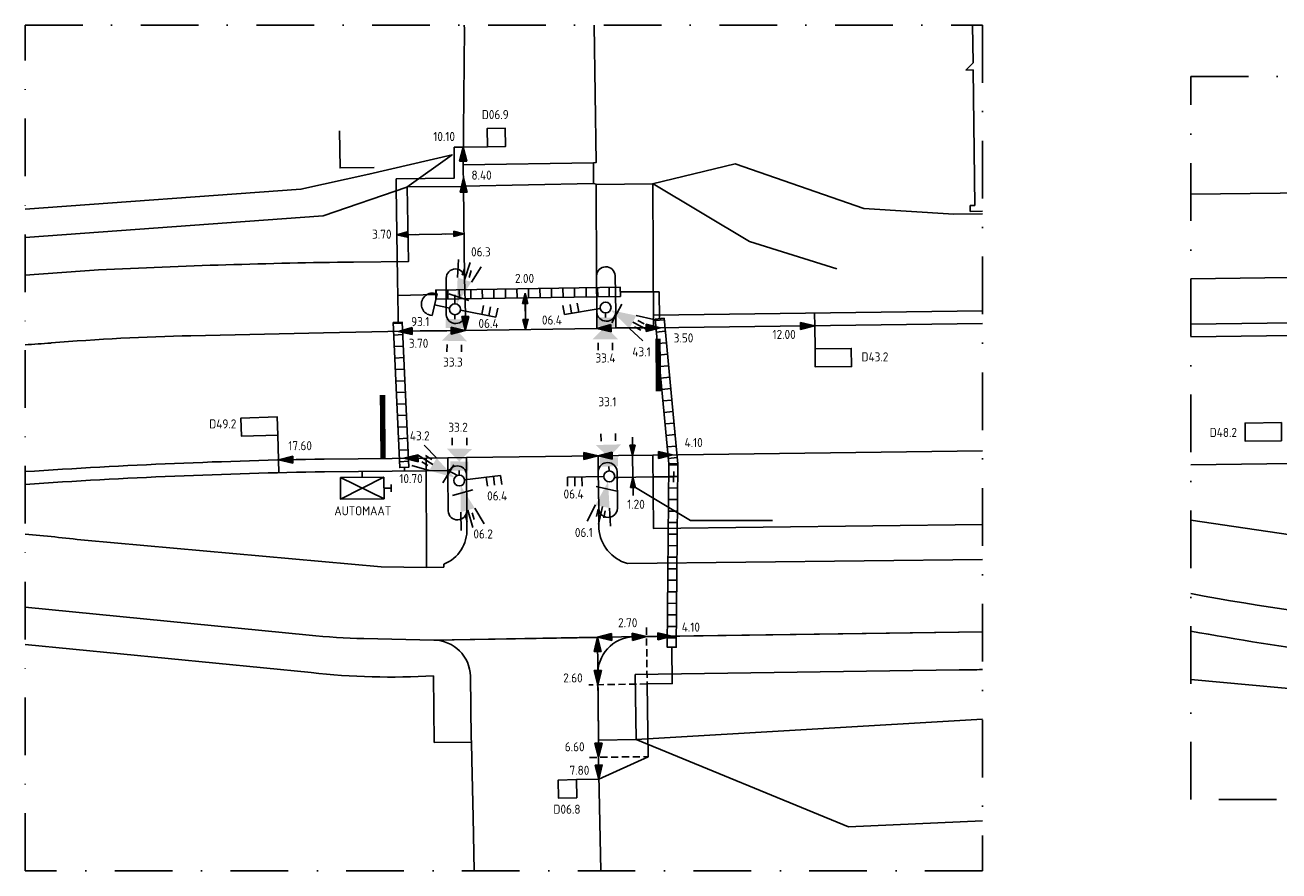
# Model space of a CAD drawing. Extents: x 139749 to 140590, y 484588 to 485182.
# Tile 6 of 10: x 140084 to 140360, y 484729 to 484915. Entities that reach past the tile are written whole.
import ezdxf
from ezdxf.enums import TextEntityAlignment as Align

# ---------------------------------------------------------------- set-up
doc = ezdxf.new("R2010")
doc.units = 0
doc.header["$LTSCALE"] = 0.5
doc.linetypes.add('DASHDOTX2', pattern=[50.8, 25.4, -12.7, 0, -12.7])
doc.linetypes.add('HIDDEN2', pattern=[4.7625, 3.175, -1.5875])
doc.layers.get('0').update_dxf_attribs({"linetype": 'CONTINUOUS'})
for name, color, linetype in [('BUIS', 1, 'CONTINUOUS'), ('INST-T-CODE', 1, 'CONTINUOUS'), ('INSTALLATIE', 3, 'CONTINUOUS'), ('KABEL-1000', 3, 'CONTINUOUS'), ('LUS-T-CODE', 1, 'CONTINUOUS'), ('LUSSEN', 7, 'CONTINUOUS'), ('MAAT-T-CODE', 7, 'CONTINUOUS'), ('MAATVOERING', 7, 'CONTINUOUS'), ('MARKERING', 9, 'CONTINUOUS'), ('ONDERGROND', 7, 'CONTINUOUS'), ('TOP-L-TOPO_OBJECTEN_LIJN', 7, 'CONTINUOUS'), ('TOP-L-TOPO_OBJECTEN_VLAK', 7, 'CONTINUOUS'), ('UITSLIJPER', 1, 'CONTINUOUS')]:
    doc.layers.add(name, color=color, linetype=linetype)
doc.styles.add('I020-1', font='ISO', dxfattribs={"height": 2})
doc.styles.add('ISO', font='isocp.shx')

# ---------------------------------------------------------------- blocks, each defined once
blk = doc.blocks.new('V_P2')
for p, q in [((0, 0), (0.78, 0.194)), ((0, 0), (0.78, 0.146)), ((0, 0), (0.78, 0.097)), ((0.78, 0.06), (0, 0)), ((0, 0), (0.78, 0.049)), ((0.78, 0.037), (0, 0)), ((0, 0), (0.78, 0)), ((0.78, -0.194), (0, 0)), ((0, 0), (0.78, -0.097)), ((0, 0), (0.78, -0.146)), ((0, 0), (0.78, -0.049)), ((0, 0), (0.78, 0)), ((0.78, -0.194), (0.78, 0.194))]:
    blk.add_line(p, q)
for points in [[(0.78, 0.181), (0, 0)], [(0, 0), (0.78, 0.171)], [(0.78, 0.159), (0, 0)], [(0.78, 0.135), (0, 0)], [(0, 0), (0.78, 0.121)], [(0.78, 0.11), (0, 0)], [(0.78, 0.085), (0, 0)], [(0, 0), (0.78, 0.073)], [(0, 0), (0.78, 0.026)], [(0.78, 0.012), (0, 0)], [(0.78, -0.181), (0, 0)], [(0, 0), (0.78, -0.171)], [(0.78, -0.159), (0, 0)], [(0.78, -0.135), (0, 0)], [(0, 0), (0.78, -0.121)], [(0.78, -0.11), (0, 0)], [(0, 0), (0.78, -0.073)], [(0.78, -0.037), (0, 0)], [(0, 0), (0.78, -0.026)], [(0.78, -0.06), (0, 0)], [(0.78, -0.085), (0, 0)], [(0.78, -0.012), (0, 0)]]:
    blk.add_lwpolyline(points)
blk = doc.blocks.new('V_MAST')
blk.add_circle((0, 0), 0.3)
blk = doc.blocks.new('V_1X1')
blk.add_lwpolyline([(0.5, 0), (0.5, -1), (-0.5, -1), (-0.5, 0), (0.5, 0)])
at = {"layer": 'LUS-T-CODE', "style": 'ISO'}
blk.add_attdef('LUS', text='', height=1, rotation=270, dxfattribs=at).set_placement((-0.021, -2.415), align=Align.MIDDLE)
blk = doc.blocks.new('V_PLS')
at = {"layer": 'MAATVOERING'}
for points in [[(0.567, 0.142), (0, 0)], [(0.567, 0.125), (0, 0)], [(0.567, 0.107), (0, 0)], [(0.567, 0.089), (0, 0)], [(0.567, 0.072), (0, 0)], [(0.567, 0.055), (0, 0)], [(0.567, 0.037), (0, 0)], [(0.567, 0.019), (0, 0)], [(0.567, -0.125), (0, 0)], [(0.567, -0.089), (0, 0)], [(0.567, -0.055), (0, 0)], [(0.567, -0.019), (0, 0)], [(0.567, -0.142), (0, 0)], [(0.567, -0.037), (0, 0)], [(0.567, -0.072), (0, 0)], [(0.567, -0.107), (0, 0)], [(0, 0), (0.567, 0)], [(1, 0), (0, 0)], [(0.567, -0.142), (0.567, 0.142)]]:
    blk.add_lwpolyline(points, dxfattribs=at)
blk = doc.blocks.new('V_PRS')
at = {"layer": 'MAATVOERING'}
for points in [[(0, 0), (-1, 0)], [(-0.567, 0.142), (-0.567, -0.142)], [(-0.567, 0.142), (0, 0)], [(-0.567, 0.125), (0, 0)], [(-0.567, 0.107), (0, 0)], [(-0.567, 0.089), (0, 0)], [(-0.567, 0.072), (0, 0)], [(-0.567, 0.055), (0, 0)], [(-0.567, 0.037), (0, 0)], [(-0.567, 0.019), (0, 0)], [(-0.567, -0.107), (0, 0)], [(-0.567, -0.072), (0, 0)], [(-0.567, -0.037), (0, 0)], [(0, 0), (-0.567, 0)], [(-0.567, -0.019), (0, 0)], [(-0.567, -0.055), (0, 0)], [(-0.567, -0.089), (0, 0)], [(-0.567, -0.125), (0, 0)], [(-0.567, -0.142), (0, 0)]]:
    blk.add_lwpolyline(points, dxfattribs=at)
blk = doc.blocks.new('V_PL')
at = {"layer": 'MAATVOERING'}
for points in [[(-1, 0), (0, 0)], [(-0.567, 0.142), (0, 0)], [(-0.567, -0.142), (-0.567, 0.142)], [(-0.567, 0.125), (0, 0)], [(-0.567, 0.107), (0, 0)], [(-0.567, 0.089), (0, 0)], [(-0.567, 0.072), (0, 0)], [(-0.567, 0.055), (0, 0)], [(-0.567, 0.037), (0, 0)], [(-0.567, 0.019), (0, 0)], [(-0.567, -0.125), (0, 0)], [(-0.567, -0.089), (0, 0)], [(-0.567, -0.055), (0, 0)], [(-0.567, -0.019), (0, 0)], [(-0.567, -0.142), (0, 0)], [(-0.567, -0.037), (0, 0)], [(-0.567, -0.072), (0, 0)], [(-0.567, -0.107), (0, 0)], [(0, 0), (-0.567, 0)]]:
    blk.add_lwpolyline(points, dxfattribs=at)
blk = doc.blocks.new('V_PR')
at = {"layer": 'MAATVOERING'}
for points in [[(0.567, 0.142), (0, 0)], [(0.567, 0.125), (0, 0)], [(0.567, 0.107), (0, 0)], [(0.567, 0.089), (0, 0)], [(0.567, 0.072), (0, 0)], [(0.567, 0.055), (0, 0)], [(0.567, 0.037), (0, 0)], [(0.567, 0.019), (0, 0)], [(0.567, -0.107), (0, 0)], [(0.567, -0.072), (0, 0)], [(0.567, -0.037), (0, 0)], [(0, 0), (0.567, 0)], [(0, 0), (1, 0)], [(0.567, -0.019), (0, 0)], [(0.567, -0.055), (0, 0)], [(0.567, -0.089), (0, 0)], [(0.567, -0.125), (0, 0)], [(0.567, -0.142), (0, 0)], [(0.567, 0.142), (0.567, -0.142)]]:
    blk.add_lwpolyline(points, dxfattribs=at)
blk = doc.blocks.new('V_3X20LNT_S')
for p, q in [((1.7, 0.4), (2.666, 0.659)), ((1.7, 0), (2.7, 0)), ((1.9, 0.2), (2.3, 0.2)), ((1.7, -0.4), (2.666, -0.659)), ((1.9, -0.2), (2.3, -0.2))]:
    blk.add_line(p, q)
blk.add_solid([(0.3, 0), (1.7, 0.4), (1.7, -0.4)])
at = {"layer": 'INSTALLATIE'}
blk.add_line((0.7, 0.58), (0.7, -0.58), dxfattribs=at)
at = {"layer": 'INST-T-CODE', "style": 'I020-1'}
blk.add_attdef('LNT', text='', height=1, dxfattribs=at).set_placement((4.129, 0), align=Align.MIDDLE)
blk = doc.blocks.new('V_SECLNT')
for p, q in [((0.3, 0), (2.3, 0)), ((1.5, 0), (1.5, 0.5)), ((1.9, 0), (1.9, 0.5)), ((2.3, 0), (2.3, 0.5))]:
    blk.add_line(p, q)
blk = doc.blocks.new('V_VGLNT')
for p, q in [((0.548, 0), (0.3, 0)), ((1.948, 0.4), (2.348, 0.4)), ((1.948, -0.4), (2.348, -0.4))]:
    blk.add_line(p, q)
for points in [[(1.048, 0), (1.748, 0.7), (1.748, -0.7)], [(0.548, 0.5), (1.048, 0.5), (0.548, -0.5), (1.048, -0.5)]]:
    blk.add_solid(points)
at = {"layer": 'INST-T-CODE', "style": 'I020-1'}
blk.add_attdef('INST', text='', height=1, dxfattribs=at).set_placement((4.115, -0.001), align=Align.MIDDLE)
blk = doc.blocks.new('V_BEL')
blk.add_line((0.3, 0), (1.15, 0))
blk.add_lwpolyline([(1.15, 0.612), (1.272, 0.612, -1), (1.272, -0.612), (1.15, -0.612), (1.15, 0.612)], format="xyb")
at = {"layer": 'INST-T-CODE', "style": 'I020-1'}
blk.add_attdef('INST', text='', height=1, dxfattribs=at).set_placement((3.529, -0.001), align=Align.MIDDLE)
blk = doc.blocks.new('V_2X1')
blk.add_lwpolyline([(0.5, 0), (0.5, -2), (-0.5, -2), (-0.5, 0), (0.5, 0)])
at = {"layer": 'LUS-T-CODE', "style": 'I020-1'}
blk.add_attdef('LUS', text='', height=1, rotation=270, dxfattribs=at).set_placement((-0.021, -3.354), align=Align.MIDDLE)
blk = doc.blocks.new('V_AUT')
at = {"color": 2}
blk.add_line((-1.6, 0.2), (-1.6, -0.2), dxfattribs=at)
for p, q in [((-1.2, 0), (-1.6, 0)), ((-1.2, -0.6), (1.2, 0.6)), ((-1.2, 0.6), (1.2, -0.6))]:
    blk.add_line(p, q)
at = {"color": 3}
for p, q in [((-1.2, 0.6), (1.2, 0.6)), ((-1.2, -0.6), (-1.2, 0.6)), ((1.2, 0.6), (1.2, -0.6)), ((1.2, -0.6), (-1.2, -0.6))]:
    blk.add_line(p, q, dxfattribs=at)
at = {"layer": 'INST-T-CODE', "style": 'I020-1'}
blk.add_attdef('INST', (-1.2, 0.893), '', height=1, dxfattribs=at)

msp = doc.modelspace()

# ---------------------------------------------------------------- hatches: boundary and pattern name
at = {"layer": 'BUIS'}
h = msp.add_hatch(dxfattribs=at)
h.set_pattern_fill('LINE', color=256, scale=0.8, angle=270.87, style=0)
h.set_pattern_definition([(270.87, (-420251.8092, -1455182.6526), (2.5397071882, 0.0385668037), [])])
h.paths.add_polyline_path([(140174.08, 484854.57), (140214.72, 484855.19), (140214.69, 484857.19), (140174.05, 484856.57)])
h = msp.add_hatch(dxfattribs=at)
h.set_pattern_fill('LINE', color=256, scale=0.8, angle=182.62, style=0)
h.set_pattern_definition([(182.62, (-420251.8092, -1455182.6526), (0.1161076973, -2.5373448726), [])])
h.paths.add_polyline_path([(140164.65, 484849.42), (140166.11, 484817.47), (140168.11, 484817.57), (140166.65, 484849.51)])
h = msp.add_hatch(dxfattribs=at)
h.set_pattern_fill('LINE', color=256, scale=0.8, angle=185.44, style=0)
h.set_pattern_definition([(185.44, (-420251.8092, -1455182.6526), (0.2408004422, -2.528559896), [])])
h.paths.add_polyline_path([(140222.36, 484850.18), (140225.41, 484818.18), (140227.4, 484818.37), (140224.35, 484850.37)])
h = msp.add_hatch(dxfattribs=at)
h.set_pattern_fill('LINE', color=256, scale=0.8, angle=359.4904, style=0)
h.set_pattern_definition([(359.4904462, (-420251.8092, -1455182.6526), (0.022588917, 2.5398995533), [])])
h.paths.add_polyline_path([(140225.41, 484818.29), (140225.05, 484777.92), (140227.05, 484777.9), (140227.41, 484818.27)])

# ---------------------------------------------------------------- linework, layer by layer
for points in [[(140174.08, 484854.57), (140214.72, 484855.19), (140214.69, 484857.19), (140174.05, 484856.57)], [(140164.65, 484849.42), (140166.11, 484817.47), (140168.11, 484817.57), (140166.65, 484849.51)], [(140222.36, 484850.18), (140225.4, 484818.29), (140227.41, 484818.27), (140224.35, 484850.37)], [(140225.41, 484818.29), (140225.05, 484777.92), (140227.05, 484777.9), (140227.41, 484818.27)]]:
    msp.add_lwpolyline(points, close=True, dxfattribs=at)
at = {"layer": 'KABEL-1000'}
for p, q in [((140180.12, 484888.07), (140178.12, 484888.08)), ((140214.7, 484856.19), (140223.25, 484856.17)), ((140223.36, 484850.27), (140223.25, 484856.17)), ((140174.07, 484855.57), (140165.7, 484855.4)), ((140178.26, 484853.56), (140178.23, 484855.55)), ((140257.55, 484848.72), (140257.51, 484851.52)), ((140139.42, 484819.21), (140139.5, 484816.36)), ((140167.16, 484817.52), (140167.17, 484816.72)), ((140157.84, 484815.34), (140157.85, 484816.64)), ((140226.51, 484816.59), (140226.43, 484814.28))]:
    msp.add_line(p, q, dxfattribs=at)
at = {"layer": 'KABEL-1000', "flags": 128}
for points in [[(140165.76, 484849.47), (140165.78, 484851.16), (140165.62, 484859.02), (140165.35, 484879.2), (140165.35, 484879.26), (140165.33, 484881.07), (140178.13, 484881.24), (140178.09, 484884.13), (140178.12, 484888.08)], [(140222, 484851.06), (140294.48, 484852.01)], [(140340.39, 484849.06), (140407.71, 484849.95)], [(140213.45, 484815.31), (140214.39, 484815.33), (140221.9, 484815.42), (140226.47, 484815.47)]]:
    msp.add_lwpolyline(points, dxfattribs=at)
msp.add_lwpolyline([(140178.85, 484815.77), (140178.85, 484815.77), (140176.76, 484816.84), (140171.97, 484816.76), (140149.53, 484816.57, 0.01243), (140083.57, 484813.79, 0.01243)], format="xyb", dxfattribs=at)
at = {"layer": 'KABEL-1000'}
msp.add_lwpolyline([(140226.05, 484777.91), (140226.16, 484769.9), (140220.63, 484769.82), (140220.85, 484753.81), (140210.01, 484748.87)], dxfattribs=at)
at = {"layer": 'MAATVOERING'}
for p, q in [((140180.29, 484868.98), (140165.49, 484868.78)), ((140193.86, 484847.87), (140193.73, 484855.87)), ((140217.42, 484820.16), (140217.48, 484815.36))]:
    msp.add_line(p, q, dxfattribs=at)
at = {"layer": 'MAATVOERING', "linetype": 'HIDDEN2'}
for p, q in [((140220.45, 484782.25), (140220.63, 484769.82)), ((140220.63, 484769.82), (140207.79, 484769.64)), ((140207.92, 484753.64), (140220.85, 484753.82))]:
    msp.add_line(p, q, dxfattribs=at)
at = {"layer": 'MAATVOERING'}
msp.add_lwpolyline([(140248.26, 484805.8), (140230.15, 484805.8), (140218.08, 484813.1)], dxfattribs=at)
at = {"layer": 'MARKERING', "const_width": 1.2}
for points in [[(140223.13, 484834.27), (140223.01, 484845.89)], [(140162.44, 484819.48), (140162.31, 484833.48)]]:
    msp.add_lwpolyline(points, dxfattribs=at)
at = {"layer": 'ONDERGROND', "color": 6, "linetype": 'DASHDOTX2'}
for points in [[(140083.57, 484914.94), (140294.52, 484914.94), (140294.52, 484728.65), (140083.57, 484728.65)], [(140340.39, 484903.62), (140563.3, 484903.62), (140563.3, 484744.35), (140340.39, 484744.35)]]:
    msp.add_lwpolyline(points, close=True, dxfattribs=at)
at = {"layer": 'ONDERGROND', "color": 2, "linetype": 'DASHDOTX2'}
msp.add_lwpolyline([(140340.39, 484903.62), (140563.3, 484903.62), (140563.3, 484744.35), (140340.39, 484744.35)], close=True, dxfattribs=at)
at = {"layer": 'TOP-L-TOPO_OBJECTEN_LIJN', "color": 7, "flags": 128}
for points in [[(140083.57, 484874.38), (140144.35, 484878.79), (140159.31, 484882.08), (140177.64, 484886.37), (140167.66, 484879.25)], [(140221.83, 484880.01), (140240.05, 484884.41)], [(140240.05, 484884.41), (140268.36, 484874.57)], [(140167.67, 484879.24), (140149.25, 484872.9)], [(140221.92, 484880), (140243.17, 484867.26)], [(140149.25, 484872.9), (140083.57, 484868.14)], [(140268.36, 484874.57), (140288.2, 484873.32)], [(140288.2, 484873.32), (140294.52, 484873.37)], [(140243.17, 484867.26), (140262.45, 484861.28)], [(140218.17, 484757.6), (140294.52, 484762.08)], [(140218.17, 484757.61), (140265.02, 484738.38)], [(140265.02, 484738.38), (140294.52, 484739.67)]]:
    msp.add_lwpolyline(points, dxfattribs=at)
at = {"layer": 'TOP-L-TOPO_OBJECTEN_LIJN', "flags": 128}
for points in [[(140083.57, 484874.38), (140144.35, 484878.79), (140159.31, 484882.08), (140177.64, 484886.37), (140167.66, 484879.25)], [(140221.83, 484880.01), (140240.05, 484884.41)], [(140240.05, 484884.41), (140268.36, 484874.57)], [(140167.67, 484879.24), (140149.25, 484872.9)], [(140221.92, 484880), (140243.17, 484867.26)], [(140340.39, 484877.71), (140405.88, 484878.45)], [(140149.25, 484872.9), (140083.57, 484868.14)], [(140268.36, 484874.57), (140288.2, 484873.32)], [(140288.2, 484873.32), (140294.52, 484873.37)], [(140243.17, 484867.26), (140262.45, 484861.28)], [(140340.39, 484859.07), (140416.62, 484860.11)], [(140340.39, 484770.84), (140407.5, 484764.65)], [(140218.17, 484757.6), (140294.52, 484762.08)], [(140218.17, 484757.61), (140265.02, 484738.38)], [(140265.02, 484738.38), (140294.52, 484739.67)]]:
    msp.add_lwpolyline(points, dxfattribs=at)
at = {"layer": 'TOP-L-TOPO_OBJECTEN_VLAK', "color": 7}
for p, q in [((140292.42, 484906.66), (140290.84, 484905.04)), ((140180.54, 484847.67), (140209.55, 484848.11))]:
    msp.add_line(p, q, dxfattribs=at)
at = {"layer": 'TOP-L-TOPO_OBJECTEN_VLAK'}
for p, q in [((140292.42, 484906.66), (140290.84, 484905.04)), ((140180.54, 484847.67), (140209.55, 484848.11))]:
    msp.add_line(p, q, dxfattribs=at)
at = {"layer": 'TOP-L-TOPO_OBJECTEN_VLAK', "flags": 128}
for points in [[(140180.54, 484847.67), (140180.59, 484851.23), (140180.42, 484859.27), (140180.15, 484879.4), (140180.15, 484879.46), (140180.09, 484884.14), (140180.35, 484914.1), (140180.34, 484914.94)], [(140208.93, 484914.94), (140209.37, 484884.67), (140208.8, 484884.62)], [(140292.42, 484906.66), (140292.32, 484914.94)], [(140292.44, 484905.06), (140290.84, 484905.04)], [(140292.82, 484875.2), (140292.44, 484905.06)], [(140160.45, 484883.59), (140152.97, 484883.49), (140152.86, 484891.65)], [(140180.09, 484884.14), (140208.8, 484884.62)], [(140208.8, 484884.62), (140208.83, 484880.02)], [(140180.15, 484879.4), (140167.77, 484879.28), (140168.03, 484862.84), (140155.92, 484862.76)], [(140208.83, 484880.02), (140180.15, 484879.46)], [(140208.83, 484880.02), (140209.41, 484879.9), (140209.42, 484879.82)], [(140222.03, 484848.26), (140221.91, 484879.96), (140209.42, 484879.82)], [(140209.42, 484879.82), (140209.49, 484859.68), (140209.51, 484851.7), (140209.55, 484848.11)], [(140292.82, 484875.2), (140291.78, 484875.19)], [(140291.8, 484873.91), (140291.78, 484875.19)], [(140294.52, 484873.94), (140291.8, 484873.91)], [(140176.35, 484851.16), (140176.37, 484859.19)], [(140213.55, 484859.79), (140213.75, 484851.65)], [(140213.75, 484851.65), (140213.73, 484848.23)], [(140340.39, 484846.26), (140445.94, 484847.65), (140451.22, 484847.74), (140482.26, 484848.22)], [(140120.12, 484846.52), (140149.31, 484847.13), (140170.59, 484847.57), (140176.5, 484847.63), (140180.54, 484847.67)], [(140209.82, 484820.07), (140214.34, 484820.13), (140221.85, 484820.21), (140294.52, 484821.14)], [(140221.85, 484820.21), (140221.99, 484804.07), (140294.52, 484804.97)], [(140172.02, 484795.51), (140171.93, 484819.56)], [(140176.72, 484819.64), (140176.71, 484816.06)], [(140180.85, 484819.71), (140180.85, 484816.01)], [(140209.84, 484816.69), (140209.82, 484820.07)], [(140340.39, 484818.1), (140446.27, 484819.47), (140451.01, 484819.52), (140482.46, 484819.91)], [(140176.8, 484807.92), (140176.71, 484816.06)], [(140180.85, 484816.01), (140180.88, 484808.07), (140180.88, 484808)], [(140209.97, 484808.52), (140209.84, 484816.69)], [(140213.99, 484816.64), (140214.07, 484808.56)], [(140180.88, 484808), (140180.9, 484804.11)], [(140210.01, 484804.09), (140209.97, 484808.52)], [(140386.29, 484799.16), (140340.39, 484805.92)], [(140096.64, 484801.48), (140162.05, 484795.64)], [(140162.05, 484795.64), (140172.02, 484795.51)], [(140175.82, 484795.58), (140172.02, 484795.51)], [(140175.83, 484796.21), (140175.82, 484795.58)], [(140294.52, 484797.23), (140216.28, 484796.37)], [(140083.57, 484786.76), (140146.17, 484780.59)], [(140158.17, 484779.82), (140173.63, 484779.5)], [(140209.68, 484780.06), (140173.63, 484779.5)], [(140209.68, 484780.1), (140294.52, 484781.28)], [(140210.45, 484728.65), (140209.91, 484753.4), (140209.93, 484757.44), (140209.92, 484758.16), (140209.68, 484780.06)], [(140146.59, 484772.33), (140083.57, 484778.52)], [(140173.68, 484756.91), (140173.52, 484771.61)], [(140181.69, 484771.51), (140181.87, 484757.8)], [(140289.35, 484772.93), (140217.99, 484771.92)], [(140218.18, 484757.59), (140217.99, 484771.92)], [(140181.89, 484756.98), (140173.68, 484756.91)], [(140181.87, 484757.8), (140181.89, 484756.98)], [(140181.89, 484756.98), (140181.97, 484753.14)], [(140209.93, 484757.44), (140218.18, 484757.59)], [(140181.97, 484753.14), (140182.26, 484740.47)], [(140182.26, 484740.47), (140182.54, 484728.65)]]:
    msp.add_lwpolyline(points, dxfattribs=at)
at = {"layer": 'TOP-L-TOPO_OBJECTEN_VLAK', "color": 7, "flags": 128}
for points in [[(140180.09, 484884.14), (140180.35, 484914.1)], [(140180.34, 484914.94), (140180.35, 484914.1)], [(140208.93, 484914.94), (140209.37, 484884.67), (140208.8, 484884.62)], [(140292.42, 484906.66), (140292.32, 484914.94)], [(140292.44, 484905.06), (140290.84, 484905.04)], [(140292.82, 484875.2), (140292.44, 484905.06)], [(140160.45, 484883.59), (140152.97, 484883.49), (140152.86, 484891.65)], [(140180.09, 484884.14), (140208.8, 484884.62)], [(140180.15, 484879.46), (140180.09, 484884.14)], [(140208.8, 484884.62), (140208.83, 484880.02)], [(140180.15, 484879.4), (140167.77, 484879.28), (140168.03, 484862.84), (140155.92, 484862.76)], [(140208.83, 484880.02), (140180.15, 484879.46)], [(140180.15, 484879.4), (140180.15, 484879.46)], [(140180.42, 484859.27), (140180.15, 484879.4)], [(140208.83, 484880.02), (140209.41, 484879.9), (140209.42, 484879.82)], [(140222.03, 484848.26), (140221.91, 484879.96), (140209.42, 484879.82)], [(140209.42, 484879.82), (140209.49, 484859.68)], [(140292.82, 484875.2), (140291.78, 484875.19)], [(140291.8, 484873.91), (140291.78, 484875.19)], [(140294.52, 484873.94), (140291.8, 484873.91)], [(140176.35, 484851.16), (140176.37, 484859.19)], [(140180.59, 484851.23), (140180.42, 484859.27)], [(140209.49, 484859.68), (140209.51, 484851.7)], [(140213.55, 484859.79), (140213.75, 484851.65)], [(140180.54, 484847.67), (140180.59, 484851.23)], [(140209.51, 484851.7), (140209.55, 484848.11)], [(140213.75, 484851.65), (140213.73, 484848.23)], [(140209.55, 484848.11), (140213.73, 484848.23)], [(140213.73, 484848.23), (140222.03, 484848.26)], [(140222.03, 484848.26), (140294.52, 484849.21)], [(140120.12, 484846.52), (140149.31, 484847.13)], [(140149.31, 484847.13), (140170.59, 484847.57), (140176.5, 484847.63), (140180.54, 484847.67)], [(140209.82, 484820.07), (140214.34, 484820.13)], [(140214.34, 484820.13), (140221.85, 484820.21)], [(140294.52, 484821.14), (140221.85, 484820.21)], [(140221.85, 484820.21), (140221.99, 484804.07), (140294.52, 484804.97)], [(140171.93, 484819.56), (140149.5, 484819.37)], [(140171.93, 484819.56), (140176.72, 484819.64)], [(140172.02, 484795.51), (140171.93, 484819.56)], [(140176.72, 484819.64), (140176.71, 484816.06)], [(140176.72, 484819.64), (140180.85, 484819.71)], [(140209.82, 484820.07), (140180.85, 484819.71)], [(140180.85, 484819.71), (140180.85, 484816.01)], [(140209.84, 484816.69), (140209.82, 484820.07)], [(140176.8, 484807.92), (140176.71, 484816.06)], [(140180.85, 484816.01), (140180.88, 484808.07), (140180.88, 484808)], [(140209.97, 484808.52), (140209.84, 484816.69)], [(140213.99, 484816.64), (140214.07, 484808.56)], [(140180.88, 484808), (140180.9, 484804.11)], [(140210.01, 484804.09), (140209.97, 484808.52)], [(140096.64, 484801.48), (140162.05, 484795.64)], [(140162.05, 484795.64), (140172.02, 484795.51)], [(140175.82, 484795.58), (140172.02, 484795.51)], [(140175.83, 484796.21), (140175.82, 484795.58)], [(140294.52, 484797.23), (140216.28, 484796.37)], [(140083.57, 484786.76), (140146.17, 484780.59)], [(140158.17, 484779.82), (140173.63, 484779.5)], [(140209.68, 484780.1), (140173.63, 484779.5)], [(140217.52, 484780.19), (140294.52, 484781.28)], [(140146.59, 484772.33), (140083.57, 484778.52)], [(140173.68, 484756.91), (140173.52, 484771.61)], [(140181.69, 484771.51), (140181.87, 484757.8)], [(140209.92, 484758.16), (140209.77, 484771.74)], [(140289.35, 484772.93), (140217.99, 484771.92)], [(140218.18, 484757.59), (140217.99, 484771.92)], [(140181.89, 484756.98), (140173.68, 484756.91)], [(140181.87, 484757.8), (140181.89, 484756.98)], [(140181.89, 484756.98), (140181.97, 484753.14)], [(140209.91, 484753.4), (140209.93, 484757.44)], [(140209.93, 484757.44), (140209.92, 484758.16)], [(140209.93, 484757.44), (140218.18, 484757.59)], [(140181.97, 484753.14), (140182.26, 484740.47)], [(140209.91, 484753.4), (140210.45, 484728.65)], [(140182.26, 484740.47), (140182.54, 484728.65)]]:
    msp.add_lwpolyline(points, dxfattribs=at)
at = {"layer": 'TOP-L-TOPO_OBJECTEN_VLAK', "flags": 128}
msp.add_lwpolyline([(140209.82, 484820.07), (140180.85, 484819.71), (140176.72, 484819.64), (140171.93, 484819.56), (140149.5, 484819.37, 0.012397), (140083.57, 484816.59, 0.012397)], format="xyb", dxfattribs=at)
at = {"layer": 'TOP-L-TOPO_OBJECTEN_VLAK', "color": 7}
for centre, radius, start, end in [((140176.68, 483271.52), 1591.37, 90.74758, 92.77005), ((140366.01, 480963.34), 3906.77, 93.9075, 94.1457), ((140172.57, 483488.73), 1330.84, 90.99322, 93.8343), ((140161.3, 484922.83), 143.04, 263.9287, 268.745)]:
    msp.add_arc(centre, radius, start, end, dxfattribs=at)
at = {"layer": 'TOP-L-TOPO_OBJECTEN_VLAK'}
for centre, radius, start, end in [((140176.68, 483271.52), 1591.37, 90.74758, 92.77005), ((140366.01, 480963.34), 3906.77, 93.9075, 94.1457), ((140453.78, 485401.98), 622.68, 259.5079, 268.2659), ((140161.3, 484922.83), 143.04, 263.9287, 268.745)]:
    msp.add_arc(centre, radius, start, end, dxfattribs=at)
at = {"layer": 'TOP-L-TOPO_OBJECTEN_VLAK', "color": 7, "extrusion": (0, 0, -1)}
for centre, radius, start, end in [((-140211.52, 484859.66), 2.03, 0.3871, 176.5337), ((-140178.4, 484859.22), 2.02, 359.0346, 178.5855), ((-140178.46, 484851.34), 2.13, 183.0519, 355.1104), ((-140211.63, 484851.85), 2.12, 185.362, 355.976), ((-140130.54, 484347.81), 498.82, 85.256, 88.8027), ((-140292.68, 481873.84), 2978.03, 85.97359, 86.08379), ((-140178.78, 484815.78), 2.08, 7.8913, 173.5252), ((-140211.91, 484816.5), 2.08, 5.2051, 176.23), ((-140178.84, 484808.01), 2.04, 180.254, 357.4804), ((-140212.02, 484808.54), 2.05, 179.2725, 359.3834), ((-140172.85, 484803.7), 8.06, 177.0853, 248.3176), ((-140218.68, 484804.72), 8.7, 286.0569, 355.8246), ((-140050.58, 484415.94), 388.28, 94.875, 96.8139), ((-140173.55, 484771.35), 8.14, 90.5404, 178.8884), ((-140217.83, 484772.13), 8.07, 357.2214, 87.802), ((-140164.28, 484930.88), 159.54, 266.6792, 276.3666), ((-140281.97, 485699.64), 926.74, 269.22383, 269.54318)]:
    msp.add_arc(centre, radius, start, end, dxfattribs=at)
at = {"layer": 'TOP-L-TOPO_OBJECTEN_VLAK', "extrusion": (0, 0, -1)}
for centre, radius, start, end in [((-140211.52, 484859.66), 2.03, 0.3871, 176.5337), ((-140178.4, 484859.22), 2.02, 359.0346, 178.5855), ((-140178.46, 484851.34), 2.13, 183.0519, 355.1104), ((-140211.63, 484851.85), 2.12, 185.362, 355.976), ((-140130.54, 484347.81), 498.82, 85.256, 88.8027), ((-140292.68, 481873.84), 2978.03, 85.97359, 86.08379), ((-140178.78, 484815.78), 2.08, 7.8913, 173.5252), ((-140211.91, 484816.5), 2.08, 5.2051, 176.23), ((-140178.84, 484808.01), 2.04, 180.254, 357.4804), ((-140212.02, 484808.54), 2.05, 179.2725, 359.3834), ((-140172.85, 484803.7), 8.06, 177.0853, 248.3176), ((-140218.68, 484804.72), 8.7, 286.0569, 355.8246), ((-140050.58, 484415.94), 388.28, 94.875, 96.8139), ((-140460.18, 485439.29), 668.64, 274.91822, 280.32037), ((-140173.55, 484771.35), 8.14, 90.5404, 178.8884), ((-140217.83, 484772.13), 8.07, 357.2214, 87.802), ((-140164.28, 484930.88), 159.54, 266.6792, 276.3666), ((-140281.97, 485699.64), 926.74, 269.22383, 269.54318)]:
    msp.add_arc(centre, radius, start, end, dxfattribs=at)
at = {"layer": 'UITSLIJPER'}
for p, q in [((140180.12, 484888.07), (140185.42, 484888.15)), ((140257.55, 484848.71), (140257.61, 484843.64)), ((140139.42, 484819.21), (140139.25, 484824.63)), ((140210.01, 484748.87), (140205.03, 484748.75))]:
    msp.add_line(p, q, dxfattribs=at)

# ---------------------------------------------------------------- block references
at = {"layer": 'INSTALLATIE'}
ref = msp.add_blockref('V_3X20LNT_S', (140178.29, 484852.36), dxfattribs=dict(at, xscale=4.00000000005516, yscale=4.00000000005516, zscale=4.00000000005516, rotation=72.03333293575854))
ref.add_attrib('LNT', '06.3', dxfattribs={"layer": 'INST-T-CODE', "height": 2, "style": 'I020-1'}).set_placement((140183.99, 484865), align=Align.MIDDLE)
ref = msp.add_blockref('V_BEL', (140178.29, 484852.36), dxfattribs=dict(at, xscale=4.00000000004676, yscale=4.00000000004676, zscale=4.00000000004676, rotation=167.4857633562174))
ref.add_attrib('INST', '93.1', dxfattribs={"layer": 'INST-T-CODE', "height": 2, "style": 'I020-1'}).set_placement((140170.63, 484849.63), align=Align.MIDDLE)
at = {"layer": 'INSTALLATIE', "xscale": 4, "yscale": 4, "zscale": 4}
for p in [(140178.29, 484852.36), (140211.47, 484852.73), (140179.22, 484814.63), (140212.27, 484815.53)]:
    msp.add_blockref('V_MAST', p, dxfattribs=at)
at = {"layer": 'INSTALLATIE'}
for p, xscale, yscale, zscale, rotation in [((140178.29, 484852.36), 3.999999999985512, 3.999999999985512, 3.999999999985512, 348.9339474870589), ((140211.47, 484852.73), -4.000000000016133, 4, 4, 9.662705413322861), ((140179.22, 484814.63), -4.000000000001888, 4, 4, 187.0300823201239), ((140212.27, 484815.53), 3.99999999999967, 3.99999999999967, 3.99999999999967, 181.04650876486)]:
    msp.add_blockref('V_SECLNT', p, dxfattribs=dict(at, xscale=xscale, yscale=yscale, zscale=zscale, rotation=rotation))
ref = msp.add_blockref('V_3X20LNT_S', (140211.47, 484852.73), dxfattribs=dict(at, xscale=3.999999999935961, yscale=3.999999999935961, zscale=3.999999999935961, rotation=332.0722472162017))
ref.add_attrib('LNT', '43.1', dxfattribs={"layer": 'INST-T-CODE', "height": 2, "style": 'I020-1'}).set_placement((140219.38, 484842.99), align=Align.MIDDLE)
ref = msp.add_blockref('V_VGLNT', (140178.29, 484852.36), dxfattribs=dict(at, xscale=3.999999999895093, yscale=3.999999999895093, zscale=3.999999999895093, rotation=268.863074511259))
ref.add_attrib('INST', '33.3', dxfattribs={"layer": 'INST-T-CODE', "height": 2, "style": 'I020-1'}).set_placement((140177.84, 484840.72), align=Align.MIDDLE)
ref = msp.add_blockref('V_VGLNT', (140211.47, 484852.73), dxfattribs=dict(at, xscale=3.999999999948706, yscale=3.999999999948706, zscale=3.999999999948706, rotation=269.6172728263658))
ref.add_attrib('INST', '33.4', dxfattribs={"layer": 'INST-T-CODE', "height": 2, "style": 'I020-1'}).set_placement((140211.44, 484841.62), align=Align.MIDDLE)
ref = msp.add_blockref('V_VGLNT', (140212.27, 484815.53), dxfattribs=dict(at, xscale=4.000000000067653, yscale=4.000000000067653, zscale=4.000000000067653, rotation=91.43094509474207))
ref.add_attrib('INST', '33.1', dxfattribs={"layer": 'INST-T-CODE', "height": 2, "style": 'I020-1'}).set_placement((140211.86, 484831.98), align=Align.MIDDLE)
ref = msp.add_blockref('V_3X20LNT_S', (140179.22, 484814.63), dxfattribs=dict(at, xscale=4.000000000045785, yscale=4.000000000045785, zscale=4.000000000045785, rotation=148.5255695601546))
ref.add_attrib('LNT', '43.2', dxfattribs={"layer": 'INST-T-CODE', "height": 2, "style": 'I020-1'}).set_placement((140170.53, 484824.48), align=Align.MIDDLE)
ref = msp.add_blockref('V_VGLNT', (140179.22, 484814.63), dxfattribs=dict(at, xscale=4.000000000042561, yscale=4.000000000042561, zscale=4.000000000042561, rotation=89.57964832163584))
ref.add_attrib('INST', '33.2', dxfattribs={"layer": 'INST-T-CODE', "height": 2, "style": 'I020-1'}).set_placement((140178.97, 484826.36), align=Align.MIDDLE)
ref = msp.add_blockref('V_AUT', (140157.86, 484812.94), dxfattribs=dict(at, xscale=4.000000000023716, yscale=4.000000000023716, zscale=4.000000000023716, rotation=180.2872186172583))
ref.add_attrib('INST', 'AUTOMAAT', (140151.71, 484806.96), dxfattribs={"layer": 'INST-T-CODE', "height": 2, "style": 'I020-1'})
ref = msp.add_blockref('V_3X20LNT_S', (140212.27, 484815.53), dxfattribs=dict(at, xscale=3.999999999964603, yscale=3.999999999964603, zscale=3.999999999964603, rotation=257.421635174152))
ref.add_attrib('LNT', '06.1', dxfattribs={"layer": 'INST-T-CODE', "height": 2, "style": 'I020-1'}).set_placement((140206.68, 484803.19), align=Align.MIDDLE)
ref = msp.add_blockref('V_3X20LNT_S', (140179.22, 484814.63), dxfattribs=dict(at, xscale=3.999999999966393, yscale=3.999999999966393, zscale=3.999999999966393, rotation=286.0675058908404))
ref.add_attrib('LNT', '06.2', dxfattribs={"layer": 'INST-T-CODE', "height": 2, "style": 'I020-1'}).set_placement((140184.49, 484802.86), align=Align.MIDDLE)
at = {"layer": 'LUSSEN'}
ref = msp.add_blockref('V_1X1', (140187.42, 484888.18), dxfattribs=dict(at, xscale=4.000000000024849, yscale=4.000000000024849, zscale=4.000000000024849, rotation=180.8505694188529))
ref.add_attrib('LUS', 'D06.9', dxfattribs={"layer": 'LUS-T-CODE', "height": 2, "style": 'ISO'}).set_placement((140187.16, 484895.23), align=Align.MIDDLE)
ref = msp.add_blockref('V_2X1', (140257.63, 484841.64), dxfattribs=dict(at, xscale=4.000000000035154, yscale=4.000000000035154, zscale=4.000000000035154, rotation=90.70310586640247))
ref.add_attrib('LUS', 'D43.2', dxfattribs={"layer": 'LUS-T-CODE', "height": 2, "style": 'I020-1'}).set_placement((140270.81, 484841.87), align=Align.MIDDLE)
ref = msp.add_blockref('V_2X1', (140139.19, 484826.63), dxfattribs=dict(at, xscale=4.00000000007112, yscale=4.00000000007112, zscale=4.00000000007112, rotation=271.8473459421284))
ref.add_attrib('LUS', 'D49.2', dxfattribs={"layer": 'LUS-T-CODE', "height": 2, "style": 'I020-1'}).set_placement((140127.13, 484827.11), align=Align.MIDDLE)
ref = msp.add_blockref('V_2X1', (140360.38, 484825.39), dxfattribs=dict(at, xscale=4, yscale=4, zscale=4, rotation=270.738013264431))
ref.add_attrib('LUS', 'D48.2', dxfattribs={"layer": 'LUS-T-CODE', "height": 2, "style": 'I020-1'}).set_placement((140347.57, 484825.22), align=Align.MIDDLE)
ref = msp.add_blockref('V_1X1', (140203.03, 484748.7), dxfattribs=dict(at, xscale=4.000000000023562, yscale=4.000000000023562, zscale=4.000000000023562, rotation=1.34341712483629))
ref.add_attrib('LUS', 'D06.8', dxfattribs={"layer": 'LUS-T-CODE', "height": 2, "style": 'ISO'}).set_placement((140202.96, 484742.24), align=Align.MIDDLE)
at = {"layer": 'MAATVOERING'}
ref = msp.add_blockref('V_P2', (140180.12, 484888.07), dxfattribs=dict(at, xscale=3.999999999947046, yscale=3.999999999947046, zscale=3.999999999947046, rotation=269.4964814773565))
ref.add_attrib('MAAT', '10.10', dxfattribs={"layer": 'MAAT-T-CODE', "height": 2, "style": 'I020-1'}).set_placement((140175.9, 484890.4), align=Align.MIDDLE)
ref = msp.add_blockref('V_P2', (140180.13, 484881.27), dxfattribs=dict(at, xscale=4.000000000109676, yscale=4.000000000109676, zscale=4.000000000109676, rotation=270.7636974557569))
ref.add_attrib('MAAT', '8.40', dxfattribs={"layer": 'MAAT-T-CODE', "height": 2, "style": 'I020-1'}).set_placement((140184.15, 484881.9), align=Align.MIDDLE)
ref = msp.add_blockref('V_PRS', (140165.49, 484868.78), dxfattribs=dict(at, xscale=4.000000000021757, yscale=4.000000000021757, zscale=4.000000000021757, rotation=180.7629875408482))
ref.add_attrib('MAAT', '3.70', dxfattribs={"layer": 'MAAT-T-CODE', "height": 2, "style": 'I020-1'}).set_placement((140162.17, 484868.89), align=Align.MIDDLE)
for name, p, xscale, yscale, zscale, rotation in [('V_PLS', (140180.29, 484868.98), 4.000000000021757, 4.000000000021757, 4.000000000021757, 180.7629875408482), ('V_P2', (140180.54, 484847.67), 3.999999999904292, 3.999999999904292, 3.999999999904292, 89.90363721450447), ('V_PLS', (140193.86, 484847.87), 3.999999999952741, 3.999999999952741, 3.999999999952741, 90.87102211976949), ('V_P2', (140180.54, 484847.67), 3.999999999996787, 3.999999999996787, 3.999999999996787, 180.6233716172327), ('V_P2', (140209.55, 484848.11), 4.000000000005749, 4.000000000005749, 4.000000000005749, 1.362245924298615), ('V_PL', (140217.42, 484820.16), 4.000000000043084, 4.000000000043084, 4.000000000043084, 270.6833502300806), ('V_P2', (140209.82, 484820.07), 4.000000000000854, 4.000000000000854, 4.000000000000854, 180.7239295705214), ('V_P2', (140209.82, 484820.07), 3.999999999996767, 3.999999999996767, 3.999999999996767, 0.681808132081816), ('V_P2', (140209.68, 484780.1), 3.99999999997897, 3.99999999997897, 3.99999999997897, 270.6244064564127), ('V_P2', (140209.68, 484780.1), 3.999999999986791, 3.999999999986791, 3.999999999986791, 0.7985281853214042)]:
    msp.add_blockref(name, p, dxfattribs=dict(at, xscale=xscale, yscale=yscale, zscale=zscale, rotation=rotation))
ref = msp.add_blockref('V_PRS', (140193.73, 484855.87), dxfattribs=dict(at, xscale=3.999999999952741, yscale=3.999999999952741, zscale=3.999999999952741, rotation=90.87102211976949))
ref.add_attrib('MAAT', '2.00', dxfattribs={"layer": 'MAAT-T-CODE', "height": 2, "style": 'I020-1'}).set_placement((140193.61, 484859.15), align=Align.MIDDLE)
ref = msp.add_blockref('V_P2', (140165.74, 484847.47), dxfattribs=dict(at, xscale=4.000000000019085, yscale=4.000000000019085, zscale=4.000000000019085, rotation=1.177994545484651))
ref.add_attrib('MAAT', '3.70', dxfattribs={"layer": 'MAAT-T-CODE', "height": 2, "style": 'I020-1'}).set_placement((140170.27, 484844.86), align=Align.MIDDLE)
ref = msp.add_blockref('V_P2', (140223.55, 484848.28), dxfattribs=dict(at, xscale=3.999999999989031, yscale=3.999999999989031, zscale=3.999999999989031, rotation=180.3904754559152))
ref.add_attrib('MAAT', '3.50', dxfattribs={"layer": 'MAAT-T-CODE', "height": 2, "style": 'I020-1'}).set_placement((140228.64, 484846.04), align=Align.MIDDLE)
ref = msp.add_blockref('V_P2', (140257.55, 484848.72), dxfattribs=dict(at, xscale=3.999999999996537, yscale=3.999999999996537, zscale=3.999999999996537, rotation=180.7504718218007))
ref.add_attrib('MAAT', '12.00', dxfattribs={"layer": 'MAAT-T-CODE', "height": 2, "style": 'I020-1'}).set_placement((140250.8, 484846.81), align=Align.MIDDLE)
ref = msp.add_blockref('V_P2', (140139.42, 484819.21), dxfattribs=dict(at, xscale=4.000000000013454, yscale=4.000000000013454, zscale=4.000000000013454, rotation=0.4801780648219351))
ref.add_attrib('MAAT', '17.60', dxfattribs={"layer": 'MAAT-T-CODE', "height": 2, "style": 'I020-1'}).set_placement((140144.16, 484822.3), align=Align.MIDDLE)
ref = msp.add_blockref('V_P2', (140226.22, 484820.27), dxfattribs=dict(at, xscale=3.999999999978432, yscale=3.999999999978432, zscale=3.999999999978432, rotation=180.7324247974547))
ref.add_attrib('MAAT', '4.10', dxfattribs={"layer": 'MAAT-T-CODE', "height": 2, "style": 'I020-1'}).set_placement((140230.87, 484822.99), align=Align.MIDDLE)
ref = msp.add_blockref('V_P2', (140167.02, 484819.52), dxfattribs=dict(at, xscale=4.000000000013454, yscale=4.000000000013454, zscale=4.000000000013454, rotation=0.4801780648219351))
ref.add_attrib('MAAT', '10.70', dxfattribs={"layer": 'MAAT-T-CODE', "height": 2, "style": 'I020-1'}).set_placement((140168.6, 484815.05), align=Align.MIDDLE)
ref = msp.add_blockref('V_PR', (140217.48, 484815.36), dxfattribs=dict(at, xscale=4.000000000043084, yscale=4.000000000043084, zscale=4.000000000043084, rotation=270.6833502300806))
ref.add_attrib('MAAT', '1.20', dxfattribs={"layer": 'MAAT-T-CODE', "height": 2, "style": 'I020-1'}).set_placement((140218.16, 484809.4), align=Align.MIDDLE)
ref = msp.add_blockref('V_P2', (140220.48, 484780.25), dxfattribs=dict(at, xscale=3.999999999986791, yscale=3.999999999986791, zscale=3.999999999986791, rotation=180.7985281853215))
ref.add_attrib('MAAT', '2.70', dxfattribs={"layer": 'MAAT-T-CODE', "height": 2, "style": 'I020-1'}).set_placement((140216.35, 484783.31), align=Align.MIDDLE)
ref = msp.add_blockref('V_P2', (140226.08, 484780.33), dxfattribs=dict(at, xscale=3.999999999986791, yscale=3.999999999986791, zscale=3.999999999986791, rotation=180.7985281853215))
ref.add_attrib('MAAT', '4.10', dxfattribs={"layer": 'MAAT-T-CODE', "height": 2, "style": 'I020-1'}).set_placement((140230.25, 484782.35), align=Align.MIDDLE)
ref = msp.add_blockref('V_P2', (140209.79, 484769.66), dxfattribs=dict(at, xscale=3.99999999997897, yscale=3.99999999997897, zscale=3.99999999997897, rotation=90.62440645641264))
ref.add_attrib('MAAT', '2.60', dxfattribs={"layer": 'MAAT-T-CODE', "height": 2, "style": 'I020-1'}).set_placement((140204.28, 484771.15), align=Align.MIDDLE)
ref = msp.add_blockref('V_P2', (140209.92, 484753.67), dxfattribs=dict(at, xscale=3.999999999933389, yscale=3.999999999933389, zscale=3.999999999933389, rotation=90.22916639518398))
ref.add_attrib('MAAT', '6.60', dxfattribs={"layer": 'MAAT-T-CODE', "height": 2, "style": 'I020-1'}).set_placement((140204.66, 484755.99), align=Align.MIDDLE)
ref = msp.add_blockref('V_P2', (140210.01, 484748.87), dxfattribs=dict(at, xscale=3.999999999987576, yscale=3.999999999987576, zscale=3.999999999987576, rotation=91.24911471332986))
ref.add_attrib('MAAT', '7.80', dxfattribs={"layer": 'MAAT-T-CODE', "height": 2, "style": 'I020-1'}).set_placement((140205.7, 484750.81), align=Align.MIDDLE)

# ---------------------------------------------------------------- texts
at = {"layer": 'INST-T-CODE', "style": 'I020-1'}
for p in [(140197.44, 484848.98), (140183.46, 484848.24), (140185.37, 484810.25), (140202.2, 484810.66)]:
    msp.add_text('06.4', height=2, dxfattribs=at).set_placement(p)

doc.saveas('drawing.dxf')
